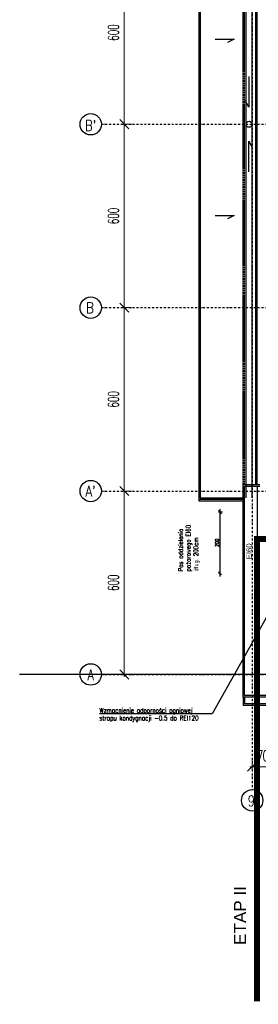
# Model space of a CAD drawing. Header units: centimetres. Extents: x -10729 to 144862, y -4437 to 43656.
# Tile 6 of 148: x 4168 to 4950, y 3921 to 7142. Entities that reach past the tile are written whole.
import ezdxf

# ---------------------------------------------------------------- set-up
doc = ezdxf.new("R2010")
doc.units = ezdxf.units.CM
doc.header["$LTSCALE"] = 0.1
doc.header["$PDMODE"] = 35
doc.header["$PDSIZE"] = 0.1
for name, pattern in [('Kondygnacja  -0_5$0$DIVIDE', [31.75, 12.7, -6.35, 0, -6.35, 0, -6.35]), ('Kondygnacja  -0_5$0$HIDDEN', [9.525, 6.35, -3.175]), ('Osie rzutów$0$DASHDOT2', [12.7, 6.35, -3.175, 0, -3.175])]:
    doc.linetypes.add(name, pattern=pattern)
doc.layers.get('0').update_dxf_attribs({"color": 8})
doc.layers.get('DEFPOINTS').update_dxf_attribs({"color": 8})
for name, color, linetype in [('Kondygnacja  -0_5$0$ARCH_ETAPOWANIE', 8, 'Kondygnacja  -0_5$0$DIVIDE'), ('Kondygnacja  -0_5$0$ARCH_INFO_ODPORNOŚĆ OGNIOWA', 8, 'Continuous'), ('Kondygnacja  -0_5$0$ARCH_INFO_OPISY', 8, 'Continuous'), ('Kondygnacja  -0_5$0$ARCH_NIEWIDOK_IST', 8, 'Kondygnacja  -0_5$0$HIDDEN'), ('Kondygnacja  -0_5$0$ARCH_PRZEKROJOWE_IST', 8, 'Continuous'), ('Kondygnacja  -0_5$0$ARCH_WIDOK_IST', 8, 'Continuous'), ('Osie rzutów$0$ARCH_INFO_OSIE_IST', 8, 'Osie rzutów$0$DASHDOT2'), ('Osie rzutów$0$ARCH_INFO_OSIE_OPISY_IST', 8, 'Continuous')]:
    doc.layers.add(name, color=color, linetype=linetype)
doc.layers.add('Kondygnacja  -0_5$0$ARCH_INFO_WYMIARY', color=8, linetype='Continuous', lineweight=9)
doc.layers.add('Osie rzutów$0$ARCH_INFO_WYMIARY', color=8, linetype='Continuous', lineweight=9)
doc.styles.add('Kondygnacja  -0_5$0$Arial', font='ARIAL.TTF')
doc.styles.add('Kondygnacja  -0_5$0$Romans', font='Romans.shx', dxfattribs={"width": 0.7})
doc.styles.add('Kondygnacja  -0_5$0$ROMANS-50-CM', font='romans.shx', dxfattribs={"width": 0.8, "height": 10})
doc.styles.add('Kondygnacja  -0_5$0$Standard', font='txt')
doc.styles.add('Osie rzutów$0$ROMANS-250-CM', font='romans.shx', dxfattribs={"width": 0.8, "height": 50})
doc.styles.add('Osie rzutów$0$wymiary_cuprum', font='Romans.shx', dxfattribs={"width": 0.6})
doc.dimstyles.new('Kondygnacja  -0_5$0$ISO-25', dxfattribs={"dimtxt": 2.5, "dimasz": 2.5, "dimexe": 1.25, "dimexo": 0.625, "dimtad": 1, "dimtxsty": 'Kondygnacja  -0_5$0$Standard', "dimcen": 2.5, "dimadec": 0, "dimazin": 0, "dimtfac": 1, "dimtmove": 0, "dimatfit": 3, "dimfxl": 0, "dimarcsym": 0})
doc.dimstyles.new('Kondygnacja  -0_5$0$Wymiary 1-100', dxfattribs={"dimtxt": 12, "dimasz": 10, "dimexe": 5, "dimexo": 0, "dimgap": 4, "dimtad": 1, "dimrnd": 0.5, "dimzin": 12, "dimdsep": 46, "dimtxsty": 'Kondygnacja  -0_5$0$Romans', "dimblk": 'Kondygnacja  -0_5$0$_Oblique', "dimcen": 10, "dimdle": 10, "dimclrt": 55, "dimazin": 0, "dimtfac": 1, "dimtmove": 1, "dimatfit": 3, "dimfxl": 0, "dimtolj": 1, "dimtzin": 0, "dimarcsym": 0})
doc.dimstyles.new('Osie rzutów$0$ARCH_ CT', dxfattribs={"dimtxt": 20, "dimasz": 20, "dimexe": 12, "dimexo": 20, "dimgap": 5, "dimtad": 1, "dimdec": 1, "dimrnd": 0.5, "dimzin": 9, "dimdsep": 46, "dimtxsty": 'Osie rzutów$0$wymiary_cuprum', "dimblk": 'Osie rzutów$0$_Oblique', "dimcen": 8, "dimdle": 12, "dimclrd": 256, "dimclre": 256, "dimclrt": 55, "dimadec": 1, "dimazin": 0, "dimtfac": 1, "dimtdec": 1, "dimtmove": 1, "dimatfit": 2, "dimldrblk": 'Osie rzutów$0$_Dot', "dimfxl": 0, "dimtolj": 1, "dimtzin": 0, "dimlwd": -1, "dimlwe": -1, "dimarcsym": 0})

# ---------------------------------------------------------------- blocks, each defined once
blk = doc.blocks.new('Osie rzutów$0$_Oblique')
at = {"color": 0, "linetype": 'ByBlock', "lineweight": -2}
blk.add_line((-0.5, -0.5), (0.5, 0.5), dxfattribs=at)
blk = doc.blocks.new('*D564')
at = {"layer": 'DEFPOINTS', "color": 0}
for p in [(4930, 4732.3), (5000, 4732.3), (5000, 4698.3)]:
    blk.add_point(p, dxfattribs=at)
at = {"layer": 'Osie rzutów$0$ARCH_INFO_WYMIARY'}
for p, q in [((4930, 4717.3), (4930, 4690.3)), ((5000, 4717.3), (5000, 4690.3)), ((4922, 4698.3), (5008, 4698.3))]:
    blk.add_line(p, q, dxfattribs=at)
at = {"layer": 'Osie rzutów$0$ARCH_INFO_WYMIARY', "xscale": 30, "yscale": 30, "zscale": 30, "rotation": 180}
blk.add_blockref('Osie rzutów$0$_Oblique', (4930, 4698.3), dxfattribs=at)
at = {"layer": 'Osie rzutów$0$ARCH_INFO_WYMIARY', "xscale": 30, "yscale": 30, "zscale": 30}
blk.add_blockref('Osie rzutów$0$_Oblique', (5000, 4698.3), dxfattribs=at)
at = {"layer": 'Osie rzutów$0$ARCH_INFO_WYMIARY', "color": 55, "insert": (4965, 4733.8), "char_height": 35, "attachment_point": 5, "style": 'Osie rzutów$0$wymiary_cuprum'}
blk.add_mtext('\\A1;70', dxfattribs=at)
blk = doc.blocks.new('Osie rzutów$0$_Dot')
at = {"color": 0, "linetype": 'ByBlock', "lineweight": -2}
blk.add_line((-0.5, 0), (-1, 0), dxfattribs=at)
at = {"color": 0, "linetype": 'ByBlock', "const_width": 0.5}
blk.add_lwpolyline([(-0.25, 0, 1), (0.25, 0, 1)], format="xyb", close=True, dxfattribs=at)
blk = doc.blocks.new('*D598')
at = {"layer": 'DEFPOINTS', "color": 0}
for p in [(4545, 7400), (4511, 6800), (4545, 6800)]:
    blk.add_point(p, dxfattribs=at)
at = {"layer": 'Osie rzutów$0$ARCH_INFO_WYMIARY'}
for p, q in [((4530, 7400), (4503, 7400)), ((4511, 7408), (4511, 6792)), ((4530, 6800), (4503, 6800))]:
    blk.add_line(p, q, dxfattribs=at)
at = {"layer": 'Osie rzutów$0$ARCH_INFO_WYMIARY', "xscale": 30, "yscale": 30, "zscale": 30}
for p, rotation in [((4511, 7400), 90), ((4511, 6800), 270)]:
    blk.add_blockref('Osie rzutów$0$_Oblique', p, dxfattribs=dict(at, rotation=rotation))
at = {"layer": 'Osie rzutów$0$ARCH_INFO_WYMIARY', "color": 55, "insert": (4475.5, 7100), "char_height": 35, "attachment_point": 5, "rotation": 90, "style": 'Osie rzutów$0$wymiary_cuprum'}
blk.add_mtext('\\A1;600', dxfattribs=at)
blk = doc.blocks.new('*D599')
at = {"layer": 'DEFPOINTS', "color": 0}
for p in [(4545, 6800), (4511, 6200), (4545, 6200)]:
    blk.add_point(p, dxfattribs=at)
at = {"layer": 'Osie rzutów$0$ARCH_INFO_WYMIARY'}
for p, q in [((4530, 6800), (4503, 6800)), ((4511, 6808), (4511, 6192)), ((4530, 6200), (4503, 6200))]:
    blk.add_line(p, q, dxfattribs=at)
at = {"layer": 'Osie rzutów$0$ARCH_INFO_WYMIARY', "xscale": 30, "yscale": 30, "zscale": 30}
for p, rotation in [((4511, 6800), 90), ((4511, 6200), 270)]:
    blk.add_blockref('Osie rzutów$0$_Oblique', p, dxfattribs=dict(at, rotation=rotation))
at = {"layer": 'Osie rzutów$0$ARCH_INFO_WYMIARY', "color": 55, "insert": (4475.5, 6500), "char_height": 35, "attachment_point": 5, "rotation": 90, "style": 'Osie rzutów$0$wymiary_cuprum'}
blk.add_mtext('\\A1;600', dxfattribs=at)
blk = doc.blocks.new('*D600')
at = {"layer": 'DEFPOINTS', "color": 0}
for p in [(4545, 6200), (4511, 5600), (4545, 5600)]:
    blk.add_point(p, dxfattribs=at)
at = {"layer": 'Osie rzutów$0$ARCH_INFO_WYMIARY'}
for p, q in [((4530, 6200), (4503, 6200)), ((4511, 6208), (4511, 5592)), ((4530, 5600), (4503, 5600))]:
    blk.add_line(p, q, dxfattribs=at)
at = {"layer": 'Osie rzutów$0$ARCH_INFO_WYMIARY', "xscale": 30, "yscale": 30, "zscale": 30}
for p, rotation in [((4511, 6200), 90), ((4511, 5600), 270)]:
    blk.add_blockref('Osie rzutów$0$_Oblique', p, dxfattribs=dict(at, rotation=rotation))
at = {"layer": 'Osie rzutów$0$ARCH_INFO_WYMIARY', "color": 55, "insert": (4475.5, 5900), "char_height": 35, "attachment_point": 5, "rotation": 90, "style": 'Osie rzutów$0$wymiary_cuprum'}
blk.add_mtext('\\A1;600', dxfattribs=at)
blk = doc.blocks.new('*D601')
at = {"layer": 'DEFPOINTS', "color": 0}
for p in [(4545, 5600), (4511, 5000), (4545, 5000)]:
    blk.add_point(p, dxfattribs=at)
at = {"layer": 'Osie rzutów$0$ARCH_INFO_WYMIARY'}
for p, q in [((4511, 5608), (4511, 4992)), ((4530, 5600), (4503, 5600)), ((4530, 5000), (4503, 5000))]:
    blk.add_line(p, q, dxfattribs=at)
at = {"layer": 'Osie rzutów$0$ARCH_INFO_WYMIARY', "xscale": 30, "yscale": 30, "zscale": 30}
for p, rotation in [((4511, 5600), 90), ((4511, 5000), 270)]:
    blk.add_blockref('Osie rzutów$0$_Oblique', p, dxfattribs=dict(at, rotation=rotation))
at = {"layer": 'Osie rzutów$0$ARCH_INFO_WYMIARY', "color": 55, "insert": (4475.5, 5300), "char_height": 35, "attachment_point": 5, "rotation": 90, "style": 'Osie rzutów$0$wymiary_cuprum'}
blk.add_mtext('\\A1;600', dxfattribs=at)
blk = doc.blocks.new('Kondygnacja  -0_5$0$_Dot')
at = {"color": 0, "linetype": 'ByBlock', "lineweight": -2}
blk.add_line((-0.5, 0), (-1, 0), dxfattribs=at)
at = {"color": 0, "linetype": 'ByBlock', "const_width": 0.5}
blk.add_lwpolyline([(-0.25, 0, 1), (0.25, 0, 1)], format="xyb", close=True, dxfattribs=at)
blk = doc.blocks.new('Kondygnacja  -0_5$0$_Oblique')
at = {"color": 0, "linetype": 'ByBlock', "lineweight": -2}
blk.add_line((-0.5, -0.5), (0.5, 0.5), dxfattribs=at)
blk = doc.blocks.new('*D122')
at = {"layer": 'DEFPOINTS', "color": 0}
for p in [(4824.8, 5531), (4985.4, 5531), (4824.8, 5331)]:
    blk.add_point(p, dxfattribs=at)
at = {"layer": 'Kondygnacja  -0_5$0$ARCH_INFO_WYMIARY', "color": 0, "lineweight": -2}
for p, q in [((4824.8, 5321), (4824.8, 5541)), ((4832.8, 5531), (4819.8, 5531)), ((4824.8, 5331), (4819.8, 5331))]:
    blk.add_line(p, q, dxfattribs=at)
at = {"layer": 'Kondygnacja  -0_5$0$ARCH_INFO_WYMIARY', "color": 0, "lineweight": -2, "xscale": 10, "yscale": 10, "zscale": 10}
for p, rotation in [((4824.8, 5531), 90), ((4824.8, 5331), 270)]:
    blk.add_blockref('Kondygnacja  -0_5$0$_Oblique', p, dxfattribs=dict(at, rotation=rotation))
at = {"layer": 'Kondygnacja  -0_5$0$ARCH_INFO_WYMIARY', "color": 55, "insert": (4814.8, 5431), "char_height": 12, "attachment_point": 5, "rotation": 90, "style": 'Kondygnacja  -0_5$0$Romans'}
blk.add_mtext('\\A1;200', dxfattribs=at)
blk = doc.blocks.new('Osie rzutów')
at = {"layer": 'Osie rzutów$0$ARCH_INFO_OSIE_IST', "ltscale": 10}
for p, q in [((4930, 12510), (4930, 4623.26)), ((4436.04, 6800), (15156.54, 6800)), ((4436.04, 6200), (15156.54, 6200)), ((4436.04, 5600), (15156.54, 5600)), ((4436.04, 5000), (15156.54, 5000))]:
    blk.add_line(p, q, dxfattribs=at)
at = {"layer": 'Osie rzutów$0$ARCH_INFO_OSIE_OPISY_IST'}
for centre in [(4401.04, 6800), (4401.04, 6200), (4401.04, 5600), (4401.04, 5000), (4930, 4588.26)]:
    blk.add_circle(centre, 35, dxfattribs=at)
at = {"layer": 'Osie rzutów$0$ARCH_INFO_OSIE_OPISY_IST', "style": 'Osie rzutów$0$ROMANS-250-CM', "width": 0.8}
for s, p in [("B'", (4382.33, 6778.26)), ('B', (4385.94, 6182.15)), ("A'", (4384.05, 5581.84)), ('A', (4390.13, 4981.6)), ('9', (4915.63, 4568.85))]:
    blk.add_text(s, height=35, dxfattribs=at).set_placement(p)
at = {"layer": 'Osie rzutów$0$ARCH_INFO_WYMIARY'}
for base, p1, p2, picture, middle in [((4511.04, 6800), (4544.98, 7400), (4544.98, 6800), '*D598', (4475.54, 7100)), ((4511.04, 6200), (4544.98, 6800), (4544.98, 6200), '*D599', (4475.54, 6500)), ((4511.04, 5600), (4544.98, 6200), (4544.98, 5600), '*D600', (4475.54, 5900)), ((4511.04, 5000), (4544.98, 5600), (4544.98, 5000), '*D601', (4475.54, 5300))]:
    dim = blk.add_linear_dim(base=base, p1=p1, p2=p2, angle=270, dimstyle='Osie rzutów$0$ARCH_ CT', override={"dimtxt": 35, "dimasz": 30, "dimexe": 8, "dimexo": 15, "dimgap": 18, "dimdle": 8}, dxfattribs=at)
    dim.commit()
    dim.dimension.update_dxf_attribs({"geometry": picture, "text_midpoint": middle})
dim = blk.add_linear_dim(base=(5000, 4698.34), p1=(4930, 4732.28), p2=(5000, 4732.28), dimstyle='Osie rzutów$0$ARCH_ CT', override={"dimtxt": 35, "dimasz": 30, "dimexe": 8, "dimexo": 15, "dimgap": 18, "dimdle": 8}, dxfattribs=at)
dim.commit()
dim.dimension.update_dxf_attribs({"geometry": '*D564', "text_midpoint": (4965, 4698.34), "dimtype": 160})

msp = doc.modelspace()

# ---------------------------------------------------------------- linework, layer by layer
at = {"layer": 'DEFPOINTS'}
for q in [(4168.214, 5000), (4907.511, 5000)]:
    msp.add_line((5000, 5000), q, dxfattribs=at)
at = {"layer": 'Kondygnacja  -0_5$0$ARCH_ETAPOWANIE', "ltscale": 10, "const_width": 20, "elevation": 300}
msp.add_lwpolyline([(4946, 3931), (4946, 5443), (5613, 5443), (5613, 5586), (5809, 5586), (5815, 12220), (6212, 12220), (6212, 13458.874), (6172, 13458.874), (6171.997, 14762.582), (4925, 14762.019), (4925, 14762.019), (8839.196, 14763.787)], dxfattribs=at)
at = {"layer": 'Kondygnacja  -0_5$0$ARCH_NIEWIDOK_IST', "ltscale": 2}
msp.add_line((4946, 5620), (4946, 9686.829), dxfattribs=at)
at = {"layer": 'Kondygnacja  -0_5$0$ARCH_NIEWIDOK_IST', "ltscale": 4}
for points in [[(4900, 5620), (4900, 8885), (4800, 8985), (4900, 9085), (4955, 9085)], [(4904.998, 5620), (4905, 8887.071), (4807.071, 8985), (4902.071, 9080), (4955, 9080)]]:
    msp.add_lwpolyline(points, dxfattribs=at)
at = {"layer": 'Kondygnacja  -0_5$0$ARCH_PRZEKROJOWE_IST', "ltscale": 4}
for p, q in [((4900, 4926), (4900, 5620)), ((4955, 5620), (4900, 5620)), ((4905, 4931), (4905, 5615)), ((4955, 5615), (4905, 5615)), ((4946, 4931), (4905, 4931)), ((5020, 4926), (4900, 4926))]:
    msp.add_line(p, q, dxfattribs=at)
for points in [[(4955, 5615), (4946, 5615), (4946, 4940), (4946, 4940)], [(5020, 4940), (5020, 4931), (4946, 4931), (4946, 4940)]]:
    msp.add_lwpolyline(points, dxfattribs=at)
at = {"layer": 'Kondygnacja  -0_5$0$ARCH_WIDOK_IST'}
for p, q in [((4755, 11210), (4755, 5568)), ((4760, 11215), (4760, 5578)), ((4910, 5578), (4910, 9560)), ((4930, 5577.609), (4930, 9560)), ((4808.509, 7078.647), (4871.533, 7078.647)), ((4871.533, 7078.647), (4849.045, 7067.032)), ((4919.057, 6955.831), (4919.057, 6855.831)), ((4919.057, 6855.831), (4907.442, 6878.32)), ((4919.057, 6644.169), (4919.057, 6744.169)), ((4919.057, 6744.169), (4930.672, 6721.68)), ((4808.509, 6501.708), (4871.533, 6501.708)), ((4871.533, 6501.708), (4849.045, 6490.093)), ((4755, 5573), (4900, 5573)), ((4760, 5578), (4900, 5578)), ((4755, 5568), (4900, 5568))]:
    msp.add_line(p, q, dxfattribs=at)
msp.add_lwpolyline([(4946, 5620), (4942, 5620), (4942, 9686.829)], dxfattribs=at)
at = {"layer": 'Kondygnacja  -0_5$0$ARCH_WIDOK_IST', "linetype": 'Continuous', "ltscale": 4}
for points in [[(4900, 4926), (4900, 4900), (5375, 4900)], [(4905, 4926), (4905, 4905), (5375, 4905)]]:
    msp.add_lwpolyline(points, dxfattribs=at)
at = {"layer": 'Kondygnacja  -0_5$0$ARCH_WIDOK_IST'}
msp.add_circle((4920, 6800), 10, dxfattribs=at)

# ---------------------------------------------------------------- block references
at = {"layer": 'Osie rzutów$0$ARCH_INFO_OSIE_OPISY_IST'}
msp.add_blockref('Osie rzutów', (0, 0), dxfattribs=at)

# ---------------------------------------------------------------- texts
at = {"layer": 'Kondygnacja  -0_5$0$ARCH_ETAPOWANIE', "ltscale": 10, "insert": (4870.304, 4115.291), "char_height": 40, "width": 279.6229, "attachment_point": 1, "rotation": 90, "style": 'Kondygnacja  -0_5$0$Arial'}
msp.add_mtext('ETAP II', dxfattribs=at)
at = {"layer": 'Kondygnacja  -0_5$0$ARCH_INFO_ODPORNOŚĆ OGNIOWA', "insert": (4904.605, 5402.805), "char_height": 18, "width": 53.33252, "attachment_point": 5, "rotation": 90, "style": 'Kondygnacja  -0_5$0$Arial'}
msp.add_mtext('\\PEI60', dxfattribs=at)
at = {"layer": 'Kondygnacja  -0_5$0$ARCH_INFO_OPISY', "insert": (4688.162, 5336.926), "char_height": 15, "width": 347.56568, "attachment_point": 1, "rotation": 90, "style": 'Kondygnacja  -0_5$0$ROMANS-50-CM'}
msp.add_mtext('Pas oddzielenia\\Ppożarowego EI60\\Pdług. 200cm', dxfattribs=at)
at = {"layer": 'Kondygnacja  -0_5$0$ARCH_INFO_OPISY', "insert": (4429.703, 4889.978), "char_height": 15, "width": 357.21375, "attachment_point": 1, "style": 'Kondygnacja  -0_5$0$ROMANS-50-CM'}
msp.add_mtext('Wzmocnienie odporności ogniowej stropu kondygnacji -0.5 do REI120 ', dxfattribs=at)

# ---------------------------------------------------------------- dimensions: what is measured, and where the dimension line sits
at = {"layer": 'Kondygnacja  -0_5$0$ARCH_INFO_WYMIARY'}
dim = msp.add_linear_dim(base=(4824.841, 5531), p1=(4824.841, 5331), p2=(4985.383, 5531), angle=90, dimstyle='Kondygnacja  -0_5$0$Wymiary 1-100', dxfattribs=at)
dim.commit()
dim.dimension.update_dxf_attribs({"geometry": '*D122', "text_midpoint": (4814.841, 5431)})

# ---------------------------------------------------------------- leaders
at = {"layer": 'Kondygnacja  -0_5$0$ARCH_INFO_OPISY'}
msp.add_leader([(4980, 5192.623), (4799.051, 4871.035), (4429.643, 4871.035)], dimstyle='Kondygnacja  -0_5$0$ISO-25', override={"dimscale": 5, "dimasz": 2, "dimtad": 0, "dimldrblk": 'Kondygnacja  -0_5$0$_Dot'}, dxfattribs=at)

doc.saveas('drawing.dxf')
